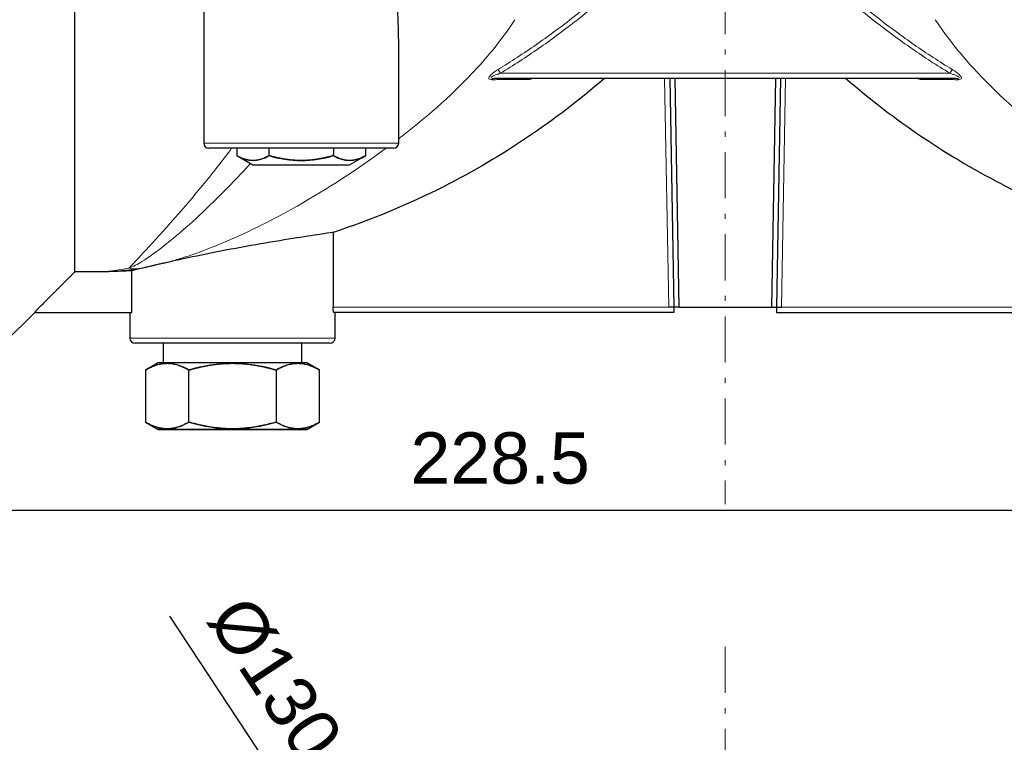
# Model space of a CAD drawing. Header units: millimetres. Extents: x 18 to 610, y -123 to 280.
# Tile 71 of 87: x 382 to 478, y 43 to 113. Entities that reach past the tile are written whole.
import ezdxf

# ---------------------------------------------------------------- set-up
doc = ezdxf.new("R2010")
doc.units = ezdxf.units.MM
doc.linetypes.add('CENTER', pattern=[8, 4.5, -1.5, 0.5, -1.5])
doc.linetypes.add('SOLID', pattern=[0])
doc.styles.add('Arial', font='Arial.ttf', dxfattribs={"height": 5})
doc.dimstyles.get("Standard").update_dxf_attribs({"dimtxt": 5, "dimasz": 5, "dimexe": 0.18, "dimexo": 0.0625, "dimgap": 0.09, "dimtad": 0, "dimtih": 1, "dimtoh": 1, "dimdec": 4, "dimzin": 0, "dimdsep": 46, "dimtxsty": 'Arial', "dimcen": 0.09, "dimadec": 0, "dimazin": 0, "dimtfac": 1, "dimtdec": 4, "dimtofl": 0, "dimtmove": 0, "dimatfit": 3, "dimfxl": 0, "dimtolj": 1, "dimtzin": 0, "dimarcsym": 0})

# ---------------------------------------------------------------- blocks, each defined once
blk = doc.blocks.new('*D6')
at = {"color": 0, "lineweight": -2}
for p, q in [((486.476, -81.347), (396.595, 55.183)), ((414.899, 27.379), (483.727, -77.171))]:
    blk.add_line(p, q, dxfattribs=at)
at = {"color": 0}
blk.add_solid([(483.031, -77.629), (484.423, -76.712), (486.476, -81.347)], dxfattribs=at)
at = {"layer": 'Defpoints', "color": 0}
for p in [(414.899, 27.379), (486.476, -81.347)]:
    blk.add_point(p, dxfattribs=at)
at = {"color": 0, "lineweight": 9, "insert": (408.419, 46.661), "char_height": 5, "attachment_point": 5, "rotation": 303.35809, "style": 'Arial'}
blk.add_mtext('\\A1;Ø130.2', dxfattribs=at)
blk = doc.blocks.new('BlockOfCenters_3', base_point=(450.688, -26.984))
at = {"color": 6, "linetype": 'CENTER', "lineweight": 9}
blk.add_lwpolyline([(450.688, 52.216), (450.688, -106.184)], dxfattribs=at)
blk = doc.blocks.new('BlockOfViews_4')
blk.add_blockref('BlockOfCenters_3', (450.688, -26.984))
blk = doc.blocks.new('*D9')
at = {"color": 0, "lineweight": -2}
for p, q in [((336.438, 82.493), (336.438, 64.114)), ((564.938, 82.493), (564.938, 64.114)), ((341.438, 65.514), (559.938, 65.514))]:
    blk.add_line(p, q, dxfattribs=at)
at = {"color": 0}
for points in [[(341.438, 66.347), (341.438, 64.68), (336.438, 65.514)], [(559.938, 64.68), (559.938, 66.347), (564.938, 65.514)]]:
    blk.add_solid(points, dxfattribs=at)
at = {"layer": 'Defpoints', "color": 0}
for p in [(336.438, 82.493), (564.938, 82.493), (564.938, 65.514)]:
    blk.add_point(p, dxfattribs=at)
at = {"color": 0, "lineweight": 9, "insert": (428.764, 70.566), "char_height": 5, "attachment_point": 5, "style": 'Arial'}
blk.add_mtext('\\A1;228.5', dxfattribs=at)
blk = doc.blocks.new('BlockOfViews_5')
at = {"linetype": 'SOLID', "lineweight": 30}
for p, q in [((399.881, 135.786, 29.406), (399.882, 101.286, 29.66)), ((418.881, 101.286, 29.565), (418.881, 111.079, 29.557)), ((473.191, 107.586, 23.49), (428.184, 107.586, 23.49)), ((431.631, 107.578, 19.438), (431.746, 107.586, 19.431)), ((445.294, 107.586, -2.01), (445.688, 85.286, -2.01)), ((445.794, 107.586, -1.51), (446.188, 85.286, -1.51)), ((455.581, 107.586, -1.51), (455.188, 85.286, -1.51)), ((456.081, 107.586, -2.01), (455.688, 85.286, -2.01)), ((403.099, 100.786, 29.49), (403.099, 100.072, 29.49)), ((406.24, 100.786, 34.93), (406.24, 100.072, 34.93)), ((412.522, 100.786, 34.93), (412.522, 100.192, 34.93)), ((415.662, 100.072, 29.49), (415.662, 100.786, 29.49)), ((403.099, 100.072, 29.49), (404.67, 99.166, 29.49)), ((412.522, 100.072, 34.93), (412.522, 100.192, 34.93)), ((414.092, 99.166, 29.49), (415.662, 100.072, 29.49)), ((412.486, 92.575, -2.51), (412.486, 85.286, -2.51)), ((390.026, 88.746, -2.51), (387.332, 88.746, -2.51)), ((392.89, 84.786, -2.51), (392.89, 88.852, -2.51)), ((394.223, 89.174, 0.84), (394.197, 89.169, 0.811)), ((394.254, 89.179, 0.864), (394.223, 89.174, 0.84)), ((380.438, 81.813, -3.18), (383.432, 84.786, -4.51)), ((383.378, 84.786, -2.51), (392.89, 84.786, -2.51)), ((392.688, 84.786, -4.51), (392.688, 82.286, -4.51)), ((445.688, 84.786, -3.01), (412.574, 84.786, -3.01)), ((412.688, 82.286, -4.51), (412.688, 84.786, -4.51)), ((446.188, 85.286, -1.51), (455.188, 85.286, -1.51)), ((455.688, 84.786, -3.01), (488.801, 84.786, -3.01)), ((395.938, 81.786, -4.51), (395.938, 79.886, -4.51)), ((409.438, 79.886, -4.51), (409.438, 81.786, -4.51)), ((395.438, 79.886, -4.51), (394.201, 79.171, -4.51)), ((411.175, 79.171, -4.51), (409.938, 79.886, -4.51)), ((394.201, 79.171, -4.51), (394.201, 74.1, -4.51)), ((398.444, 74.1, 2.84), (398.444, 79.171, 2.84)), ((406.931, 79.171, 2.84), (406.931, 74.1, 2.84)), ((411.175, 74.1, -4.51), (411.175, 79.171, -4.51)), ((394.201, 74.1, -4.51), (395.438, 73.386, -4.51)), ((409.938, 73.386, -4.51), (411.175, 74.1, -4.51))]:
    blk.add_line(p, q, dxfattribs=at)
at = {"color": 196, "linetype": 'SOLID', "lineweight": 9}
for p, q in [((428.794, 108.086, 23.99), (472.581, 108.086, 23.99)), ((445.188, 85.286, -2.51), (444.794, 107.586, -2.51)), ((456.188, 85.286, -2.51), (456.581, 107.586, -2.51)), ((412.486, 85.286, -2.51), (445.188, 85.286, -2.51)), ((488.89, 85.286, -2.51), (456.188, 85.286, -2.51))]:
    blk.add_line(p, q, dxfattribs=at)
at = {"color": 6, "linetype": 'CENTER', "lineweight": 9}
blk.add_lwpolyline([(450.688, 244.405), (450.688, 66.118)], dxfattribs=at)
at = {"linetype": 'SOLID', "lineweight": 30}
blk.add_polyline3d([(394.197, 89.169, 0.811), (394.233, 89.174, 0.83), (394.254, 89.179, 0.864)], dxfattribs=at)
at = {"linetype": 'SOLID', "lineweight": 30, "extrusion": (-1, 0, 0)}
blk.add_arc((-121.786, -4.51, -387.332), 33.1, 3.46409, 150.49625, dxfattribs=at)
at = {"color": 196, "linetype": 'SOLID', "lineweight": 9, "extrusion": (0.853467, 0.521147, -5.55446e-15)}
blk.add_arc((-131.217, 24.49, 422.29), 0.5, 270, 331.09816, dxfattribs=at)
at = {"color": 196, "linetype": 'SOLID', "lineweight": 9, "extrusion": (0.853467, -0.521147, 5.55446e-15)}
blk.add_arc((338.532, 24.49, 347.004), 0.5, 270, 331.09816, dxfattribs=at)
at = {"color": 196, "linetype": 'SOLID', "lineweight": 9, "extrusion": (-0.717434, -9.89966e-15, 0.696627)}
blk.add_arc((-107.086, 315.137, -290.83), 0.5, 180, 220.64394, dxfattribs=at)
at = {"color": 196, "linetype": 'SOLID', "lineweight": 9, "extrusion": (-0.59878, -5.69084e-15, 0.800914)}
blk.add_arc((-107.086, 357.425, -242.884), 0.5, 180, 220.05298, dxfattribs=at)
at = {"linetype": 'SOLID', "lineweight": 30, "extrusion": (-0.59878, 5.69084e-15, -0.800914)}
blk.add_arc((-107.086, -364.499, -296.842), 0.5, 180, 185.00662, dxfattribs=at)
at = {"color": 196, "linetype": 'SOLID', "lineweight": 9, "extrusion": (-0.59878, 5.69084e-15, -0.800914)}
blk.add_arc((-107.086, -364.499, -296.842), 0.5, 185.00662, 220.0529, dxfattribs=at)
at = {"color": 196, "linetype": 'SOLID', "lineweight": 9, "extrusion": (-0.717434, 9.89966e-15, -0.696627)}
blk.add_arc((-107.086, -312.785, -355.847), 0.5, 180, 220.64394, dxfattribs=at)
at = {"linetype": 'SOLID', "lineweight": 30, "extrusion": (-3.55271e-15, 1, 0)}
blk.add_arc((-409.381, 29.49, 101.286), 9.5, 359.54766, 1.02306, dxfattribs=at)
at = {"linetype": 'SOLID', "lineweight": 30}
for centre, radius, start, end in [((400.383, 101.287, 29.415), 0.502, 180.20605, 269.79045), ((418.373, 101.293, 29.561), 0.508, 270.88323, 359.12005), ((409.381, 110.162, 34.93), 10.568, 252.70983, 287.29016), ((393.188, 82.286, -4.51), 0.5, 180.00156, 269.99844), ((412.165, 82.308, -4.51), 0.523, 272.45896, 357.54104)]:
    blk.add_arc(centre, radius, start, end, dxfattribs=at)
at = {"color": 196, "linetype": 'SOLID', "lineweight": 9, "extrusion": (-3.55271e-15, 1, 0)}
blk.add_arc((-409.381, 29.49, 101.286), 9.5, 1.02306, 179.54766, dxfattribs=at)
at = {"linetype": 'SOLID', "lineweight": 30, "extrusion": (3.55271e-15, -1, 0)}
blk.add_arc((409.381, 29.49, -100.786), 9, 358.97694, 180.80612, dxfattribs=at)
at = {"linetype": 'SOLID', "lineweight": 30, "extrusion": (-0.866025, 4.77308e-13, 0.5)}
blk.add_arc((-110.162, 230.23, -334.349), 10.568, 342.70983, 17.29015, dxfattribs=at)
at = {"linetype": 'SOLID', "lineweight": 30, "extrusion": (0.866025, 2.22961e-12, 0.5)}
blk.add_arc((110.162, -179.151, 374.719), 10.568, 162.70982, 197.29018, dxfattribs=at)
at = {"linetype": 'SOLID', "lineweight": 30, "extrusion": (-4.90974e-33, 1, 8.01848e-17)}
blk.add_arc((-409.381, 29.49, 99.166), 4.711, 0, 180, dxfattribs=at)
at = {"linetype": 'SOLID', "lineweight": 30, "extrusion": (0, 1, 0)}
for centre, radius, start, end in [((-409.381, 29.49, 99.166), 4.711, 0.001, 179.999), ((-402.688, -4.51, 73.386), 7.25, 0, 180)]:
    blk.add_arc(centre, radius, start, end, dxfattribs=at)
at = {"color": 196, "linetype": 'SOLID', "lineweight": 9, "extrusion": (-0.766421, -0.100723, -0.634392)}
blk.add_arc((-47.954, -255.996, -310.287), 11, 6.1196, 11.70373, dxfattribs=at)
at = {"linetype": 'SOLID', "lineweight": 30, "extrusion": (1, 0, 0)}
for centre in [(85.286, -3.01, 445.688), (85.286, -3.01, 455.688)]:
    blk.add_arc(centre, 0.5, 90, 180, dxfattribs=at)
at = {"color": 196, "linetype": 'SOLID', "lineweight": 9, "extrusion": (0, 1, 0)}
blk.add_arc((-402.688, -4.51, 82.286), 10, 0, 180, dxfattribs=at)
at = {"linetype": 'SOLID', "lineweight": 30, "extrusion": (0, -1, 0)}
for centre, radius, start, end in [((402.688, -4.51, -81.786), 9.5, 180, 181.52542), ((402.688, -4.51, -81.786), 9.5, 358.47458, 180), ((402.688, -4.51, -79.886), 7.25, 0.001, 179.999), ((402.688, -4.51, -73.386), 7.25, 0.001, 179.999)]:
    blk.add_arc(centre, radius, start, end, dxfattribs=at)
at = {"linetype": 'SOLID', "lineweight": 30, "extrusion": (-4.78565e-33, -1, -7.81582e-17)}
blk.add_arc((402.688, -4.51, -79.886), 7.25, 0, 180, dxfattribs=at)
at = {"linetype": 'SOLID', "lineweight": 30, "extrusion": (0, 1, 0)}
for centre, start_param, end_param in [((445.188, 85.286, -2.01), 0, 1.570796), ((455.188, 85.286, -2.01), 4.712389, 6.283185)]:
    blk.add_ellipse(centre, major_axis=(0.5, 0), ratio=0.999845, start_param=start_param, end_param=end_param, dxfattribs=at)
at = {"linetype": 'SOLID', "lineweight": 30, "extrusion": (0, -1, 0)}
for centre, start_param, end_param in [((446.188, 85.286, -2.01), 4.712389, 6.283185), ((456.188, 85.286, -2.01), 0, 1.570796)]:
    blk.add_ellipse(centre, major_axis=(-0.5, 0), ratio=0.999845, start_param=start_param, end_param=end_param, dxfattribs=at)
at = {"color": 196, "linetype": 'SOLID', "lineweight": 9}
for points, knots in [([(428.566, 108.459, 24.248), (429.818, 109.225, 24.251), (431.051, 110.029, 24.253), (433.436, 111.683, 24.258), (434.589, 112.531, 24.26), (436.425, 113.962, 24.264), (437.122, 114.524, 24.266), (438.238, 115.459, 24.269), (438.663, 115.823, 24.27), (439.506, 116.56, 24.272), (439.923, 116.934, 24.273), (440.997, 117.916, 24.276), (441.648, 118.531, 24.278), (443.31, 120.161, 24.283), (444.303, 121.191, 24.286), (446.259, 123.334, 24.293), (447.219, 124.449, 24.297), (448.145, 125.588, 24.301)], [0, 0, 0, 0, 4.428059, 4.428059, 8.721934, 8.721934, 11.405606, 11.405606, 13.082901, 13.082901, 14.760196, 14.760196, 17.443868, 17.443868, 21.737743, 21.737743, 26.165801, 26.165801, 26.165801, 26.165801]), ([(448.503, 125.296, 23.99), (447.571, 124.151, 23.99), (446.604, 123.031, 23.99), (444.635, 120.876, 23.99), (443.634, 119.841, 23.99), (441.961, 118.204, 23.99), (441.306, 117.585, 23.99), (440.224, 116.599, 23.99), (439.804, 116.224, 23.99), (438.956, 115.483, 23.99), (438.528, 115.117, 23.99), (437.404, 114.178, 23.99), (436.703, 113.613, 23.99), (434.855, 112.175, 23.99), (433.695, 111.323, 23.99), (431.295, 109.662, 23.99), (430.054, 108.855, 23.99), (428.794, 108.086, 23.99)], [-26.165801, -26.165801, -26.165801, -26.165801, -21.737743, -21.737743, -17.443868, -17.443868, -14.760196, -14.760196, -13.082901, -13.082901, -11.405606, -11.405606, -8.721934, -8.721934, -4.428059, -4.428059, 0, 0, 0, 0]), ([(452.872, 125.296, 23.99), (453.804, 124.151, 23.99), (454.771, 123.031, 23.99), (456.741, 120.876, 23.99), (457.741, 119.841, 23.99), (459.414, 118.204, 23.99), (460.069, 117.585, 23.99), (461.151, 116.599, 23.99), (461.571, 116.224, 23.99), (462.419, 115.483, 23.99), (462.848, 115.117, 23.99), (463.971, 114.178, 23.99), (464.672, 113.613, 23.99), (466.52, 112.175, 23.99), (467.681, 111.323, 23.99), (470.081, 109.662, 23.99), (471.321, 108.855, 23.99), (472.581, 108.086, 23.99)], [-26.165801, -26.165801, -26.165801, -26.165801, -21.737743, -21.737743, -17.443868, -17.443868, -14.760196, -14.760196, -13.082901, -13.082901, -11.405606, -11.405606, -8.721934, -8.721934, -4.428059, -4.428059, 0, 0, 0, 0]), ([(472.809, 108.459, 24.248), (471.557, 109.225, 24.251), (470.324, 110.029, 24.253), (467.939, 111.683, 24.258), (466.786, 112.531, 24.26), (464.95, 113.962, 24.264), (464.254, 114.524, 24.266), (463.137, 115.459, 24.269), (462.712, 115.823, 24.27), (461.869, 116.56, 24.272), (461.452, 116.934, 24.273), (460.378, 117.916, 24.276), (459.727, 118.531, 24.278), (458.066, 120.161, 24.283), (457.072, 121.191, 24.286), (455.116, 123.334, 24.293), (454.156, 124.449, 24.297), (453.231, 125.588, 24.301)], [0, 0, 0, 0, 4.428059, 4.428059, 8.721934, 8.721934, 11.405606, 11.405606, 13.082901, 13.082901, 14.760196, 14.760196, 17.443868, 17.443868, 21.737743, 21.737743, 26.165801, 26.165801, 26.165801, 26.165801]), ([(430.21, 113.309, 29.429), (429.139, 111.673, 28.299), (427.891, 110.103, 27.245), (424.338, 106.218, 24.634), (421.853, 104.019, 23.151), (419.127, 101.898, 21.506), (419.004, 101.802, 21.432), (418.881, 101.708, 21.357)], [0, 0, 0, 0, 5.99505, 5.99505, 15.58713, 15.58713, 16.040195, 16.040195, 16.040195, 16.040195]), ([(471.165, 113.309, 29.429), (472.237, 111.673, 28.299), (473.484, 110.103, 27.245), (477.037, 106.218, 24.634), (479.522, 104.019, 23.151), (482.248, 101.898, 21.506), (482.371, 101.802, 21.432), (482.495, 101.708, 21.357)], [0, 0, 0, 0, 5.99505, 5.99505, 15.58713, 15.58713, 16.040195, 16.040195, 16.040195, 16.040195]), ([(427.957, 107.465, 23.257), (427.792, 107.465, 23.417), (427.642, 107.51, 23.632), (427.681, 107.77, 24.005), (427.842, 107.934, 24.111), (428.114, 108.158, 24.206), (428.227, 108.239, 24.227), (428.417, 108.366, 24.245), (428.491, 108.414, 24.248), (428.566, 108.459, 24.248)], [0, 0, 0, 0, 0.696957, 0.696957, 1.372795, 1.372795, 1.795194, 1.795194, 2.059193, 2.059193, 2.059193, 2.059193]), ([(473.418, 107.465, 23.257), (473.583, 107.465, 23.417), (473.734, 107.51, 23.632), (473.694, 107.77, 24.005), (473.533, 107.934, 24.111), (473.261, 108.158, 24.206), (473.148, 108.239, 24.227), (472.958, 108.366, 24.245), (472.884, 108.414, 24.248), (472.809, 108.459, 24.248)], [0, 0, 0, 0, 0.696957, 0.696957, 1.372795, 1.372795, 1.795194, 1.795194, 2.059193, 2.059193, 2.059193, 2.059193]), ([(428.794, 108.086, 23.99), (428.719, 108.063, 23.99), (428.644, 108.039, 23.989), (428.453, 107.975, 23.979), (428.339, 107.934, 23.969), (428.066, 107.822, 23.921), (427.905, 107.739, 23.868), (427.866, 107.608, 23.68), (428.017, 107.586, 23.571), (428.184, 107.586, 23.49)], [-2.059193, -2.059193, -2.059193, -2.059193, -1.795194, -1.795194, -1.372795, -1.372795, -0.696957, -0.696957, 0, 0, 0, 0]), ([(431.443, 107.468, 19.297), (431.086, 107.468, 19.774), (430.717, 107.468, 20.241), (429.964, 107.467, 21.142), (429.581, 107.467, 21.576), (428.942, 107.466, 22.264), (428.692, 107.466, 22.525), (428.279, 107.465, 22.941), (428.119, 107.465, 23.1), (427.957, 107.465, 23.257)], [0, 0, 0, 0, 1.802664, 1.802664, 3.550703, 3.550703, 4.643227, 4.643227, 5.326054, 5.326054, 5.326054, 5.326054]), ([(431.917, 107.572, 18.858), (431.824, 107.54, 18.923), (431.733, 107.513, 18.994), (431.573, 107.478, 19.142), (431.503, 107.468, 19.216), (431.443, 107.468, 19.297)], [1.989922, 1.989922, 1.989922, 1.989922, 2.3466895, 2.3466895, 2.6533232, 2.6533232, 2.6533232, 2.6533232]), ([(469.458, 107.572, 18.858), (469.552, 107.54, 18.923), (469.642, 107.513, 18.994), (469.802, 107.478, 19.142), (469.872, 107.468, 19.216), (469.932, 107.468, 19.297)], [1.989922, 1.989922, 1.989922, 1.989922, 2.3466895, 2.3466895, 2.6533232, 2.6533232, 2.6533232, 2.6533232]), ([(469.932, 107.468, 19.297), (470.289, 107.468, 19.774), (470.659, 107.468, 20.241), (471.411, 107.467, 21.142), (471.794, 107.467, 21.576), (472.433, 107.466, 22.264), (472.683, 107.466, 22.525), (473.096, 107.465, 22.941), (473.256, 107.465, 23.1), (473.418, 107.465, 23.257)], [0, 0, 0, 0, 1.802664, 1.802664, 3.550703, 3.550703, 4.643227, 4.643227, 5.326054, 5.326054, 5.326054, 5.326054]), ([(472.581, 108.086, 23.99), (472.656, 108.063, 23.99), (472.731, 108.039, 23.989), (472.922, 107.975, 23.979), (473.036, 107.934, 23.969), (473.309, 107.822, 23.921), (473.471, 107.739, 23.868), (473.51, 107.608, 23.68), (473.358, 107.586, 23.571), (473.191, 107.586, 23.49)], [-2.059193, -2.059193, -2.059193, -2.059193, -1.795194, -1.795194, -1.372795, -1.372795, -0.696957, -0.696957, 0, 0, 0, 0]), ([(392.579, 89.095, 0.68), (392.885, 89.416, 2.7), (393.365, 89.92, 4.67), (395.44, 92.144, 10.933), (397.631, 94.53, 14.777), (400.89, 98.539, 19.101), (401.747, 99.633, 20.13), (402.604, 100.79, 21.079)], [-423.687396, -423.687396, -423.687396, -423.687396, -415.68007, -415.68007, -397.246044, -397.246044, -390.904579, -390.904579, -390.904579, -390.904579]), ([(417.65, 100.78, 20.611), (414.825, 98.695, 18.89), (411.899, 96.803, 17.018), (406.684, 93.848, 13.173), (404.378, 92.69, 11.302), (400.082, 90.85, 7.346), (398.092, 90.134, 5.279), (396.167, 89.62, 3.072)], [17.536698, 17.536698, 17.536698, 17.536698, 27.769328, 27.769328, 35.815133, 35.815133, 43.15818, 43.15818, 43.15818, 43.15818]), ([(392.579, 89.095, 0.68), (393.013, 89.252, 1.667), (393.434, 89.481, 2.841), (395.199, 90.571, 7.121), (396.778, 91.83, 10.126), (400.2, 94.893, 15.355), (402.035, 96.699, 17.63), (404.041, 98.872, 19.8), (404.237, 99.086, 20.008), (404.432, 99.302, 20.213)], [-46.76139, -46.76139, -46.76139, -46.76139, -43.860938, -43.860938, -35.815133, -35.815133, -27.769328, -27.769328, -26.898785, -26.898785, -26.898785, -26.898785]), ([(390.026, 88.746, -2.51), (390.417, 88.776, -2.019), (390.807, 88.816, -1.529), (391.481, 88.905, -0.686), (391.765, 88.948, -0.332), (392.225, 89.028, 0.241), (392.402, 89.06, 0.461), (392.579, 89.095, 0.68)], [1.99286, 1.99286, 1.99286, 1.99286, 3.522572, 3.522572, 4.631757, 4.631757, 5.324998, 5.324998, 5.324998, 5.324998]), ([(393.267, 89.018, -0.138), (393.061, 88.99, -0.323), (392.854, 88.963, -0.508), (392.318, 88.899, -0.99), (391.988, 88.864, -1.288), (391.317, 88.803, -1.894), (390.977, 88.776, -2.201), (390.638, 88.755, -2.51)], [-5.324998, -5.324998, -5.324998, -5.324998, -4.631757, -4.631757, -3.522572, -3.522572, -2.380938, -2.380938, -2.380938, -2.380938])]:
    blk.add_open_spline(points, degree=3, knots=knots, dxfattribs=at)
at = {"linetype": 'SOLID', "lineweight": 30}
for points, knots in [([(418.881, 111.079, 29.557), (418.879, 111.423, 29.714), (418.875, 111.772, 29.862), (418.841, 113.313, 30.475), (418.788, 114.527, 30.846), (418.682, 117.166, 31.449), (418.632, 118.578, 31.655), (418.602, 120.002, 31.775)], [-9.283906, -9.283906, -9.283906, -9.283906, -8.136873, -8.136873, -4.286885, -4.286885, 0, 0, 0, 0]), ([(438.925, 107.585, -2.51), (434.176, 103.462, -2.51), (428.931, 99.927, -2.51), (419.809, 95.295, -2.51), (416.193, 93.794, -2.51), (412.486, 92.575, -2.51)], [-47.460387, -47.460387, -47.460387, -47.460387, -28.522223, -28.522223, -16.767338, -16.767338, -16.767338, -16.767338]), ([(462.451, 107.585, -2.51), (467.199, 103.462, -2.51), (472.444, 99.927, -2.51), (481.566, 95.295, -2.51), (485.183, 93.794, -2.51), (488.89, 92.575, -2.51)], [-47.460387, -47.460387, -47.460387, -47.460387, -28.522223, -28.522223, -16.767338, -16.767338, -16.767338, -16.767338]), ([(406.24, 100.072, 34.93), (406.191, 100.044, 34.846), (406.141, 100.016, 34.759), (406.036, 99.96, 34.578), (405.982, 99.932, 34.482), (405.872, 99.879, 34.293), (405.817, 99.854, 34.198), (405.708, 99.807, 34.008), (405.653, 99.785, 33.913), (405.542, 99.744, 33.721), (405.487, 99.725, 33.626), (405.376, 99.69, 33.433), (405.32, 99.674, 33.337), (405.209, 99.647, 33.144), (405.153, 99.635, 33.047), (405.041, 99.615, 32.853), (404.985, 99.607, 32.756), (404.873, 99.594, 32.562), (404.817, 99.59, 32.465), (404.704, 99.586, 32.27), (404.648, 99.586, 32.173), (404.536, 99.59, 31.978), (404.479, 99.593, 31.881), (404.367, 99.605, 31.687), (404.311, 99.613, 31.59), (404.199, 99.632, 31.396), (404.144, 99.644, 31.299), (404.032, 99.671, 31.106), (403.976, 99.686, 31.009), (403.865, 99.72, 30.817), (403.81, 99.739, 30.721), (403.699, 99.78, 30.53), (403.644, 99.802, 30.434), (403.534, 99.848, 30.244), (403.48, 99.873, 30.149), (403.37, 99.926, 29.96), (403.316, 99.953, 29.866), (403.207, 100.011, 29.677), (403.153, 100.041, 29.584), (403.099, 100.072, 29.49)], [0, 0, 0, 0, 0.173589, 0.173589, 0.347177, 0.347177, 0.520766, 0.520766, 0.694354, 0.694354, 0.867943, 0.867943, 1.041531, 1.041531, 1.21512, 1.21512, 1.388708, 1.388708, 1.562297, 1.562297, 1.735886, 1.735886, 1.909474, 1.909474, 2.083063, 2.083063, 2.256651, 2.256651, 2.43024, 2.43024, 2.603828, 2.603828, 2.777417, 2.777417, 2.951005, 2.951005, 3.124594, 3.124594, 3.298183, 3.298183, 3.298183, 3.298183]), ([(412.522, 100.072, 34.93), (412.432, 100.046, 34.93), (412.34, 100.021, 34.93), (412.15, 99.969, 34.93), (412.051, 99.944, 34.93), (411.844, 99.893, 34.93), (411.736, 99.868, 34.93), (411.51, 99.818, 34.93), (411.396, 99.794, 34.93), (411.168, 99.751, 34.93), (411.054, 99.731, 34.93), (410.825, 99.695, 34.93), (410.71, 99.678, 34.93), (410.48, 99.649, 34.93), (410.365, 99.637, 34.93), (410.134, 99.616, 34.93), (410.018, 99.607, 34.93), (409.787, 99.594, 34.93), (409.671, 99.59, 34.93), (409.439, 99.586, 34.93), (409.323, 99.586, 34.93), (409.091, 99.59, 34.93), (408.975, 99.594, 34.93), (408.744, 99.607, 34.93), (408.628, 99.616, 34.93), (408.397, 99.637, 34.93), (408.282, 99.649, 34.93), (408.052, 99.678, 34.93), (407.937, 99.695, 34.93), (407.708, 99.731, 34.93), (407.594, 99.751, 34.93), (407.366, 99.794, 34.93), (407.252, 99.818, 34.93), (407.025, 99.868, 34.93), (406.917, 99.893, 34.93), (406.711, 99.944, 34.93), (406.612, 99.969, 34.93), (406.422, 100.021, 34.93), (406.33, 100.046, 34.93), (406.24, 100.072, 34.93)], [0, 0, 0, 0, 0.159571, 0.159571, 0.319142, 0.319142, 0.478713, 0.478713, 0.638284, 0.638284, 0.797855, 0.797855, 0.957426, 0.957426, 1.116997, 1.116997, 1.276568, 1.276568, 1.436138, 1.436138, 1.595709, 1.595709, 1.75528, 1.75528, 1.914851, 1.914851, 2.074422, 2.074422, 2.233993, 2.233993, 2.393564, 2.393564, 2.553135, 2.553135, 2.712706, 2.712706, 2.872277, 2.872277, 3.031848, 3.031848, 3.031848, 3.031848]), ([(415.662, 100.072, 29.49), (415.608, 100.041, 29.584), (415.554, 100.011, 29.677), (415.446, 99.953, 29.866), (415.391, 99.926, 29.96), (415.282, 99.873, 30.149), (415.227, 99.848, 30.244), (415.117, 99.802, 30.434), (415.062, 99.78, 30.53), (414.952, 99.739, 30.721), (414.896, 99.72, 30.817), (414.785, 99.686, 31.009), (414.73, 99.671, 31.106), (414.618, 99.644, 31.299), (414.562, 99.632, 31.396), (414.45, 99.613, 31.59), (414.394, 99.605, 31.687), (414.282, 99.593, 31.881), (414.226, 99.59, 31.978), (414.114, 99.586, 32.173), (414.057, 99.586, 32.27), (413.945, 99.59, 32.465), (413.889, 99.594, 32.562), (413.777, 99.607, 32.756), (413.721, 99.615, 32.853), (413.609, 99.635, 33.047), (413.553, 99.647, 33.144), (413.441, 99.674, 33.337), (413.386, 99.69, 33.433), (413.275, 99.725, 33.626), (413.22, 99.744, 33.721), (413.109, 99.785, 33.913), (413.054, 99.807, 34.008), (412.944, 99.854, 34.198), (412.889, 99.879, 34.293), (412.78, 99.932, 34.482), (412.725, 99.96, 34.578), (412.621, 100.016, 34.759), (412.57, 100.044, 34.846), (412.522, 100.072, 34.93)], [0, 0, 0, 0, 0.192127, 0.192127, 0.384254, 0.384254, 0.576381, 0.576381, 0.768508, 0.768508, 0.960635, 0.960635, 1.152762, 1.152762, 1.344889, 1.344889, 1.537016, 1.537016, 1.729143, 1.729143, 1.92127, 1.92127, 2.113397, 2.113397, 2.305524, 2.305524, 2.497651, 2.497651, 2.689778, 2.689778, 2.881905, 2.881905, 3.074032, 3.074032, 3.266159, 3.266159, 3.458286, 3.458286, 3.650413, 3.650413, 3.650413, 3.650413]), ([(412.486, 92.575, -2.51), (412.461, 92.571, -2.389), (412.434, 92.568, -2.269), (412.405, 92.563, -2.149), (412.158, 92.528, -1.133), (411.754, 92.47, -0.164), (410.519, 92.287, 1.847), (409.616, 92.151, 2.819), (407.474, 91.812, 4.371), (406.251, 91.61, 4.927), (403.672, 91.156, 5.529), (402.34, 90.908, 5.57), (399.792, 90.404, 5.145), (398.593, 90.153, 4.701), (397.034, 89.814, 3.757), (396.586, 89.715, 3.432), (396.167, 89.62, 3.072)], [-0.370392, -0.370392, -0.370392, -0.370392, 0, 0, 0, 3.136449, 3.136449, 7.100398, 7.100398, 11.13536, 11.13536, 15.157342, 15.157342, 19.026592, 19.026592, 20.714507, 20.714507, 20.714507, 20.714507]), ([(396.167, 89.62, 3.072), (396.043, 89.592, 2.965), (395.921, 89.565, 2.855), (395.674, 89.509, 2.62), (395.549, 89.48, 2.495), (395.339, 89.432, 2.274), (395.253, 89.412, 2.179), (395.128, 89.384, 2.037), (395.088, 89.374, 1.99), (395.018, 89.358, 1.908), (394.988, 89.351, 1.872), (394.926, 89.337, 1.796), (394.894, 89.329, 1.756), (394.81, 89.31, 1.651), (394.759, 89.298, 1.585), (394.558, 89.251, 1.319), (394.414, 89.217, 1.113), (394.278, 89.185, 0.901)], [-2.920477, -2.920477, -2.920477, -2.920477, -2.420929, -2.420929, -1.884711, -1.884711, -1.495243, -1.495243, -1.310053, -1.310053, -1.167385, -1.167385, -1.011596, -1.011596, -0.760678, -0.760678, 0, 0, 0, 0]), ([(390.638, 88.755, -2.51), (390.527, 88.752, -2.51), (390.415, 88.749, -2.51), (390.212, 88.747, -2.51), (390.119, 88.746, -2.51), (390.026, 88.746, -2.51)], [-0.6113667, -0.6113667, -0.6113667, -0.6113667, -0.2782178, -0.2782178, 0, 0, 0, 0]), ([(392.89, 88.852, -2.51), (392.384, 88.823, -2.51), (391.878, 88.799, -2.51), (391.127, 88.77, -2.51), (390.882, 88.762, -2.51), (390.638, 88.755, -2.51)], [-4.454661, -4.454661, -4.454661, -4.454661, -2.935198, -2.935198, -2.200292, -2.200292, -2.200292, -2.200292]), ([(394.278, 89.185, 0.901), (393.778, 89.067, 0.124), (393.386, 88.973, -0.721), (393.027, 88.886, -1.908), (392.951, 88.867, -2.208), (392.89, 88.852, -2.51)], [-39.913157, -39.913157, -39.913157, -39.913157, -37.113322, -37.113322, -36.184143, -36.184143, -36.184143, -36.184143]), ([(412.574, 84.786, -3.01), (412.565, 84.786, -2.947), (412.554, 84.798, -2.88), (412.533, 84.85, -2.756), (412.523, 84.888, -2.7), (412.506, 84.977, -2.611), (412.498, 85.033, -2.573), (412.488, 85.156, -2.522), (412.486, 85.223, -2.51), (412.486, 85.286, -2.51)], [-2.2747788, -2.2747788, -2.2747788, -2.2747788, -2.0835576, -2.0835576, -1.8923363, -1.8923363, -1.7040091, -1.7040091, -1.5156819, -1.5156819, -1.5156819, -1.5156819]), ([(394.201, 79.171, -4.51), (394.273, 79.213, -4.384), (394.346, 79.254, -4.258), (394.492, 79.331, -4.005), (394.565, 79.368, -3.878), (394.712, 79.439, -3.623), (394.786, 79.473, -3.496), (394.934, 79.536, -3.24), (395.008, 79.565, -3.112), (395.156, 79.62, -2.854), (395.231, 79.645, -2.725), (395.38, 79.691, -2.466), (395.455, 79.712, -2.336), (395.605, 79.749, -2.076), (395.681, 79.765, -1.946), (395.831, 79.791, -1.686), (395.907, 79.802, -1.555), (396.057, 79.818, -1.293), (396.133, 79.823, -1.162), (396.284, 79.828, -0.901), (396.36, 79.829, -0.77), (396.511, 79.823, -0.508), (396.587, 79.818, -0.377), (396.737, 79.802, -0.116), (396.813, 79.791, 0.015), (396.963, 79.765, 0.276), (397.039, 79.749, 0.406), (397.189, 79.712, 0.666), (397.264, 79.692, 0.796), (397.413, 79.646, 1.055), (397.487, 79.62, 1.183), (397.636, 79.566, 1.441), (397.71, 79.536, 1.569), (397.858, 79.473, 1.825), (397.931, 79.439, 1.953), (398.078, 79.369, 2.208), (398.152, 79.331, 2.335), (398.298, 79.254, 2.588), (398.371, 79.213, 2.714), (398.444, 79.171, 2.84)], [0, 0, 0, 0, 0.255367, 0.255367, 0.510735, 0.510735, 0.766102, 0.766102, 1.021469, 1.021469, 1.276837, 1.276837, 1.532204, 1.532204, 1.787571, 1.787571, 2.042939, 2.042939, 2.298306, 2.298306, 2.553673, 2.553673, 2.809041, 2.809041, 3.064408, 3.064408, 3.319775, 3.319775, 3.575143, 3.575143, 3.83051, 3.83051, 4.085878, 4.085878, 4.341245, 4.341245, 4.596612, 4.596612, 4.85198, 4.85198, 4.85198, 4.85198]), ([(398.444, 79.171, 2.84), (398.589, 79.213, 2.84), (398.735, 79.254, 2.84), (399.028, 79.331, 2.841), (399.175, 79.369, 2.841), (399.47, 79.439, 2.841), (399.618, 79.473, 2.841), (399.913, 79.536, 2.841), (400.062, 79.565, 2.841), (400.359, 79.62, 2.841), (400.507, 79.646, 2.841), (400.805, 79.692, 2.84), (400.955, 79.712, 2.84), (401.254, 79.749, 2.84), (401.405, 79.765, 2.84), (401.706, 79.791, 2.84), (401.857, 79.802, 2.84), (402.159, 79.818, 2.84), (402.31, 79.823, 2.84), (402.612, 79.829, 2.84), (402.764, 79.829, 2.84), (403.066, 79.823, 2.84), (403.217, 79.818, 2.84), (403.519, 79.802, 2.84), (403.67, 79.791, 2.84), (403.971, 79.765, 2.84), (404.121, 79.749, 2.84), (404.421, 79.712, 2.84), (404.571, 79.692, 2.84), (404.87, 79.646, 2.84), (405.019, 79.62, 2.84), (405.316, 79.565, 2.84), (405.465, 79.536, 2.84), (405.76, 79.473, 2.84), (405.908, 79.439, 2.84), (406.202, 79.368, 2.84), (406.348, 79.331, 2.84), (406.64, 79.254, 2.84), (406.786, 79.213, 2.84), (406.931, 79.171, 2.84)], [0, 0, 0, 0, 0.255499, 0.255499, 0.510997, 0.510997, 0.766496, 0.766496, 1.021994, 1.021994, 1.277493, 1.277493, 1.532991, 1.532991, 1.78849, 1.78849, 2.043988, 2.043988, 2.299487, 2.299487, 2.554985, 2.554985, 2.810484, 2.810484, 3.065982, 3.065982, 3.321481, 3.321481, 3.576979, 3.576979, 3.832478, 3.832478, 4.087976, 4.087976, 4.343475, 4.343475, 4.598974, 4.598974, 4.854472, 4.854472, 4.854472, 4.854472]), ([(406.931, 79.171, 2.84), (407.004, 79.213, 2.714), (407.077, 79.254, 2.588), (407.223, 79.331, 2.335), (407.297, 79.369, 2.208), (407.444, 79.439, 1.953), (407.518, 79.473, 1.825), (407.665, 79.536, 1.569), (407.739, 79.566, 1.441), (407.888, 79.62, 1.183), (407.962, 79.646, 1.055), (408.111, 79.692, 0.796), (408.186, 79.712, 0.666), (408.337, 79.749, 0.406), (408.412, 79.765, 0.276), (408.562, 79.791, 0.015), (408.638, 79.802, -0.116), (408.789, 79.818, -0.377), (408.864, 79.823, -0.508), (409.015, 79.829, -0.77), (409.091, 79.828, -0.901), (409.242, 79.823, -1.162), (409.318, 79.818, -1.293), (409.469, 79.802, -1.555), (409.544, 79.791, -1.686), (409.695, 79.765, -1.946), (409.77, 79.749, -2.076), (409.92, 79.712, -2.336), (409.995, 79.691, -2.466), (410.144, 79.645, -2.725), (410.219, 79.62, -2.854), (410.367, 79.565, -3.112), (410.441, 79.536, -3.24), (410.589, 79.473, -3.496), (410.663, 79.439, -3.623), (410.81, 79.368, -3.878), (410.883, 79.331, -4.005), (411.029, 79.254, -4.258), (411.102, 79.213, -4.384), (411.175, 79.171, -4.51)], [0, 0, 0, 0, 0.255561, 0.255561, 0.511123, 0.511123, 0.766684, 0.766684, 1.022246, 1.022246, 1.277807, 1.277807, 1.533369, 1.533369, 1.78893, 1.78893, 2.044492, 2.044492, 2.300053, 2.300053, 2.555615, 2.555615, 2.811176, 2.811176, 3.066737, 3.066737, 3.322299, 3.322299, 3.57786, 3.57786, 3.833422, 3.833422, 4.088983, 4.088983, 4.344545, 4.344545, 4.600106, 4.600106, 4.855668, 4.855668, 4.855668, 4.855668]), ([(398.444, 74.1, 2.84), (398.371, 74.058, 2.714), (398.298, 74.017, 2.588), (398.152, 73.94, 2.335), (398.078, 73.903, 2.208), (397.931, 73.832, 1.953), (397.858, 73.798, 1.825), (397.71, 73.735, 1.569), (397.636, 73.706, 1.441), (397.487, 73.651, 1.183), (397.413, 73.626, 1.055), (397.264, 73.58, 0.796), (397.189, 73.559, 0.666), (397.039, 73.522, 0.406), (396.963, 73.507, 0.276), (396.813, 73.48, 0.015), (396.737, 73.47, -0.116), (396.587, 73.453, -0.377), (396.511, 73.448, -0.508), (396.36, 73.443, -0.77), (396.284, 73.443, -0.901), (396.133, 73.448, -1.162), (396.057, 73.454, -1.293), (395.907, 73.47, -1.555), (395.831, 73.48, -1.686), (395.681, 73.507, -1.946), (395.605, 73.523, -2.076), (395.455, 73.559, -2.336), (395.38, 73.58, -2.466), (395.231, 73.626, -2.725), (395.156, 73.651, -2.854), (395.008, 73.706, -3.112), (394.934, 73.735, -3.24), (394.786, 73.799, -3.496), (394.712, 73.832, -3.623), (394.565, 73.903, -3.878), (394.492, 73.94, -4.005), (394.346, 74.017, -4.258), (394.273, 74.058, -4.384), (394.201, 74.1, -4.51)], [0, 0, 0, 0, 0.255561, 0.255561, 0.511123, 0.511123, 0.766684, 0.766684, 1.022246, 1.022246, 1.277807, 1.277807, 1.533369, 1.533369, 1.78893, 1.78893, 2.044492, 2.044492, 2.300053, 2.300053, 2.555615, 2.555615, 2.811176, 2.811176, 3.066737, 3.066737, 3.322299, 3.322299, 3.57786, 3.57786, 3.833422, 3.833422, 4.088983, 4.088983, 4.344545, 4.344545, 4.600106, 4.600106, 4.855668, 4.855668, 4.855668, 4.855668]), ([(406.931, 74.1, 2.84), (406.786, 74.058, 2.84), (406.64, 74.017, 2.84), (406.347, 73.94, 2.841), (406.2, 73.903, 2.841), (405.905, 73.832, 2.841), (405.758, 73.799, 2.841), (405.462, 73.735, 2.841), (405.314, 73.706, 2.841), (405.017, 73.651, 2.841), (404.868, 73.626, 2.841), (404.57, 73.58, 2.84), (404.42, 73.559, 2.84), (404.121, 73.522, 2.84), (403.97, 73.507, 2.84), (403.669, 73.48, 2.84), (403.518, 73.47, 2.84), (403.216, 73.454, 2.84), (403.065, 73.448, 2.84), (402.763, 73.443, 2.84), (402.612, 73.443, 2.84), (402.309, 73.448, 2.84), (402.158, 73.454, 2.84), (401.856, 73.47, 2.84), (401.705, 73.48, 2.84), (401.404, 73.507, 2.84), (401.254, 73.522, 2.84), (400.954, 73.559, 2.84), (400.804, 73.58, 2.84), (400.505, 73.626, 2.84), (400.356, 73.651, 2.84), (400.059, 73.706, 2.84), (399.91, 73.735, 2.84), (399.615, 73.799, 2.84), (399.467, 73.832, 2.84), (399.174, 73.903, 2.84), (399.027, 73.94, 2.84), (398.735, 74.017, 2.84), (398.589, 74.058, 2.84), (398.444, 74.1, 2.84)], [0, 0, 0, 0, 0.255499, 0.255499, 0.510997, 0.510997, 0.766496, 0.766496, 1.021994, 1.021994, 1.277493, 1.277493, 1.532991, 1.532991, 1.78849, 1.78849, 2.043988, 2.043988, 2.299487, 2.299487, 2.554985, 2.554985, 2.810484, 2.810484, 3.065982, 3.065982, 3.321481, 3.321481, 3.576979, 3.576979, 3.832478, 3.832478, 4.087976, 4.087976, 4.343475, 4.343475, 4.598974, 4.598974, 4.854472, 4.854472, 4.854472, 4.854472]), ([(411.175, 74.1, -4.51), (411.102, 74.058, -4.384), (411.029, 74.017, -4.258), (410.883, 73.94, -4.005), (410.81, 73.903, -3.878), (410.663, 73.832, -3.623), (410.589, 73.799, -3.496), (410.441, 73.735, -3.24), (410.367, 73.706, -3.112), (410.219, 73.651, -2.854), (410.144, 73.626, -2.725), (409.995, 73.58, -2.466), (409.92, 73.559, -2.336), (409.77, 73.523, -2.076), (409.695, 73.507, -1.946), (409.544, 73.48, -1.686), (409.469, 73.47, -1.555), (409.318, 73.454, -1.293), (409.242, 73.448, -1.162), (409.091, 73.443, -0.901), (409.015, 73.443, -0.77), (408.864, 73.448, -0.508), (408.789, 73.453, -0.377), (408.638, 73.47, -0.116), (408.562, 73.48, 0.015), (408.412, 73.507, 0.276), (408.337, 73.522, 0.406), (408.186, 73.559, 0.666), (408.111, 73.58, 0.796), (407.962, 73.626, 1.055), (407.888, 73.651, 1.183), (407.739, 73.706, 1.441), (407.665, 73.735, 1.569), (407.518, 73.798, 1.825), (407.444, 73.832, 1.953), (407.297, 73.903, 2.208), (407.223, 73.94, 2.335), (407.077, 74.017, 2.588), (407.004, 74.058, 2.714), (406.931, 74.1, 2.84)], [0, 0, 0, 0, 0.255367, 0.255367, 0.510735, 0.510735, 0.766102, 0.766102, 1.021469, 1.021469, 1.276837, 1.276837, 1.532204, 1.532204, 1.787571, 1.787571, 2.042939, 2.042939, 2.298306, 2.298306, 2.553673, 2.553673, 2.809041, 2.809041, 3.064408, 3.064408, 3.319775, 3.319775, 3.575143, 3.575143, 3.83051, 3.83051, 4.085878, 4.085878, 4.341245, 4.341245, 4.596612, 4.596612, 4.85198, 4.85198, 4.85198, 4.85198])]:
    blk.add_open_spline(points, degree=3, knots=knots, dxfattribs=at)
for points in [[(431.956, 107.585, 18.832), (431.943, 107.581, 18.841), (431.93, 107.576, 18.849), (431.917, 107.572, 18.858)], [(469.419, 107.585, 18.832), (469.432, 107.581, 18.841), (469.445, 107.576, 18.849), (469.458, 107.572, 18.858)], [(417.657, 100.786, 20.615), (417.655, 100.784, 20.614), (417.652, 100.782, 20.612), (417.65, 100.78, 20.611)], [(404.688, 99.586, 20.479), (404.691, 99.589, 20.482), (404.694, 99.592, 20.485), (404.696, 99.595, 20.487)], [(394.223, 89.174, 0.84), (394.214, 89.173, 0.83), (394.206, 89.171, 0.821), (394.197, 89.169, 0.811)], [(394.249, 89.179, 0.869), (394.249, 89.179, 0.869), (394.249, 89.179, 0.869), (394.249, 89.179, 0.869)], [(394.269, 89.183, 0.891), (394.269, 89.183, 0.891), (394.269, 89.183, 0.891), (394.269, 89.183, 0.891)], [(398.444, 79.171, 2.84), (397.757, 79.569, 1.65), (396.322, 80.072, -0.835), (394.888, 79.569, -3.319), (394.201, 79.171, -4.51)], [(406.931, 79.171, 2.84), (405.557, 79.569, 2.84), (402.688, 80.073, 2.84), (399.819, 79.569, 2.84), (398.444, 79.171, 2.84)], [(411.175, 79.171, -4.51), (410.487, 79.569, -3.319), (409.053, 80.072, -0.835), (407.618, 79.569, 1.65), (406.931, 79.171, 2.84)], [(394.201, 74.1, -4.51), (394.888, 73.703, -3.319), (396.322, 73.199, -0.835), (397.757, 73.703, 1.65), (398.444, 74.1, 2.84)], [(398.444, 74.1, 2.84), (399.819, 73.703, 2.84), (402.688, 73.199, 2.84), (405.557, 73.703, 2.84), (406.931, 74.1, 2.84)], [(406.931, 74.1, 2.84), (407.618, 73.703, 1.65), (409.053, 73.199, -0.835), (410.487, 73.703, -3.319), (411.175, 74.1, -4.51)]]:
    blk.add_open_spline(points, degree=3, dxfattribs=at)
blk.add_rational_spline([(387.332, 88.746, -2.51), (385.467, 86.877, -2.51), (383.378, 84.786, -2.51)], [1, 1.00267959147, 1.00216220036], degree=2, dxfattribs=at)
at = {"color": 196, "linetype": 'SOLID', "lineweight": 9}
for points in [[(394.197, 89.169, 0.811), (393.9, 89.114, 0.482), (393.596, 89.063, 0.157), (393.267, 89.018, -0.138)], [(394.249, 89.179, 0.869), (394.24, 89.177, 0.859), (394.231, 89.176, 0.849), (394.223, 89.174, 0.84)], [(394.269, 89.183, 0.891), (394.268, 89.183, 0.89), (394.268, 89.183, 0.89), (394.267, 89.183, 0.889)]]:
    blk.add_open_spline(points, degree=3, dxfattribs=at)

msp = doc.modelspace()

# ---------------------------------------------------------------- block references
for name in ['BlockOfViews_5', 'BlockOfViews_4']:
    msp.add_blockref(name, (0, 0))

# ---------------------------------------------------------------- dimensions: what is measured, and where the dimension line sits
at = {"lineweight": 9}
dim = msp.add_linear_dim(base=(564.938, 65.514), p1=(336.438, 82.493), p2=(564.938, 82.493), dimstyle='Standard', override={"dimtxt": 5, "dimasz": 5, "dimexe": 1.4, "dimexo": 0, "dimgap": 2.5, "dimtad": 1, "dimtih": 0, "dimtoh": 1, "dimdec": 1, "dimlfac": 1, "dimpost": '<>', "dimsah": 1, "dimse1": 0, "dimse2": 0, "dimtix": 1}, dxfattribs=at)
dim.commit()
dim.dimension.update_dxf_attribs({"geometry": '*D9', "text_midpoint": (428.764, 65.514), "dimtype": 160})
dim = msp.add_diameter_dim_2p(p1=(414.899, 27.379), p2=(486.476, -81.347), dimstyle='Standard', override={"dimtxt": 5, "dimasz": 5, "dimexe": 1.4, "dimexo": 0, "dimgap": 2.5, "dimtad": 1, "dimtih": 0, "dimtoh": 0, "dimdec": 1, "dimlfac": 1, "dimpost": '״<>', "dimse1": 0, "dimse2": 0, "dimtofl": 1}, dxfattribs=at)
dim.commit()
dim.dimension.update_dxf_attribs({"geometry": '*D6', "text_midpoint": (404.084, 43.807), "dimtype": 163})

doc.saveas('drawing.dxf')
